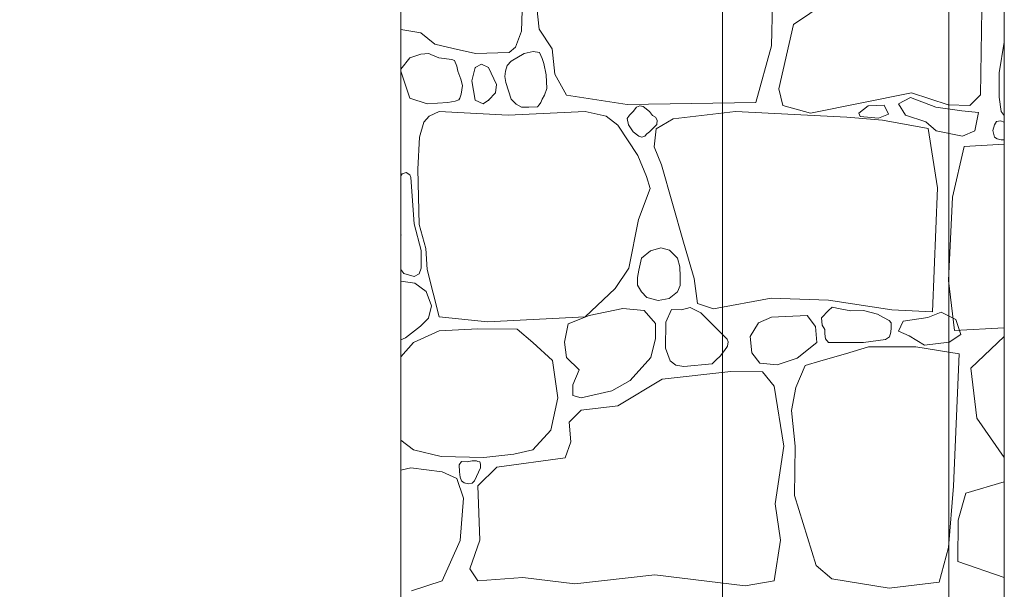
# Model space of a CAD drawing. Header units: millimetres. Extents: x -573548 to 674770, y -184010 to -47794.
# Tile 174 of 181: x 116429 to 118037, y -95080 to -94149. Entities that reach past the tile are written whole.
import ezdxf
from ezdxf.enums import TextEntityAlignment as Align

# ---------------------------------------------------------------- set-up
doc = ezdxf.new("R2010")
doc.units = ezdxf.units.MM
for name, color, linetype, lineweight in [('A.02 RZUT PIWNICY_is$0$_HATCH_Nr_pióra__18', 8, 'Continuous', 9), ('A.02 RZUT PIWNICY_is$0$OBRYS PARTERU#1_Nr_pióra__1', 8, 'Continuous', 9), ('A.02 RZUT PIWNICY_is$0$Structural - Bearing_Nr_pióra__21', 8, 'Continuous', 9), ('A.02 RZUT PIWNICY_is$0$Structural - Grid', 8, 'Continuous', 9), ('A.02 RZUT PIWNICY_is$0$Structural - Grid_Nr_pióra__17', 8, 'Continuous', 9)]:
    doc.layers.add(name, color=color, linetype=linetype, lineweight=lineweight)
doc.styles.add('A.02 RZUT PIWNICY_is$0$STYL_AUTOMATYCZNY_1', font='arial.ttf')

# ---------------------------------------------------------------- blocks, each defined once
blk = doc.blocks.new('*X106')
at = {"layer": 'A.02 RZUT PIWNICY_is$0$_HATCH_Nr_pióra__18'}
for p, q in [((117835.8, -94052.3), (117847.4, -94165)), ((118227.2, -94191.9), (118228.8, -94122.1)), ((118316.3, -94121.3), (118262.7, -94157.2)), ((117818.8, -94167.9), (117819.6, -94134.3)), ((118568.1, -94271.9), (118570.6, -94132.8)), ((118262.7, -94157.2), (118239.1, -94262.4)), ((117621.8, -94165.5), (117654.2, -94171)), ((117654.2, -94171), (117677.1, -94189.2)), ((117808.8, -94194.1), (117818.8, -94167.9)), ((117847.4, -94165), (117868.9, -94196.8)), ((117677.1, -94189.2), (117706.8, -94196.1)), ((117706.8, -94196.1), (117743.5, -94204.4)), ((117798.7, -94202.6), (117808.8, -94194.1)), ((117868.9, -94196.8), (117873, -94238.5)), ((118201.2, -94284.3), (118227.2, -94191.9)), ((118607.3, -94186), (118598.6, -94236.2)), ((117636.5, -94211.7), (117621.8, -94230.2)), ((117654.1, -94205.6), (117636.5, -94211.7)), ((117667.4, -94204.7), (117654.1, -94205.6)), ((117670.3, -94206), (117667.4, -94204.7)), ((117683.5, -94211.7), (117670.3, -94206)), ((117705.1, -94214.2), (117683.5, -94211.7)), ((117743.5, -94204.4), (117798.7, -94202.6)), ((117823.2, -94204.6), (117802, -94217)), ((117837.8, -94201.3), (117823.2, -94204.6)), ((117848.1, -94202.8), (117837.8, -94201.3)), ((117852.3, -94212.9), (117848.1, -94202.8)), ((117855.3, -94220.6), (117852.3, -94212.9)), ((117709.1, -94216.2), (117705.1, -94214.2)), ((117713, -94225.3), (117709.1, -94216.2)), ((117714.5, -94233.1), (117713, -94225.3)), ((117743, -94227.4), (117737.6, -94249.2)), ((117753.1, -94222), (117743, -94227.4)), ((117764.8, -94227.4), (117753.1, -94222)), ((117778, -94255.4), (117764.8, -94227.4)), ((117795.2, -94224.1), (117792.6, -94233.1)), ((117802, -94217), (117795.2, -94224.1)), ((117858.8, -94239.5), (117855.3, -94220.6)), ((117621.8, -94233.1), (117636.5, -94277.3)), ((117719.7, -94246.6), (117714.5, -94233.1)), ((117792.6, -94233.1), (117791.3, -94241.9)), ((117791.3, -94241.9), (117792.9, -94251.7)), ((117859.8, -94261.6), (117858.8, -94239.5)), ((117873, -94238.5), (117892.4, -94272.4)), ((118598.6, -94236.2), (118599.1, -94275.9)), ((117722.3, -94256.7), (117719.7, -94246.6)), ((117720.1, -94270.7), (117722.3, -94256.7)), ((117737.6, -94249.2), (117743, -94281)), ((117776, -94268.6), (117778, -94255.4)), ((117792.9, -94251.7), (117802, -94279)), ((117636.5, -94277.3), (117664.5, -94286.8)), ((117716.1, -94280.4), (117717.8, -94277.3)), ((117717.8, -94277.3), (117720.1, -94270.7)), ((117764.8, -94281), (117776, -94268.6)), ((117852.3, -94279), (117856, -94272.6)), ((117856, -94272.6), (117859.8, -94261.6)), ((117892.4, -94272.4), (117991, -94287.6)), ((118239.1, -94262.4), (118245.3, -94289.3)), ((118290.7, -94301.7), (118455.9, -94268.6)), ((118454.3, -94276.5), (118434.2, -94286.8)), ((118495.6, -94292.2), (118454.3, -94276.5)), ((118455.9, -94268.6), (118515.3, -94288.5)), ((118550.8, -94289.3), (118568.1, -94271.9)), ((118599.1, -94275.9), (118602.4, -94299.1)), ((117664.5, -94286.8), (117698.4, -94284.7)), ((117698.4, -94284.7), (117710.3, -94282.6)), ((117710.3, -94282.6), (117716.1, -94280.4)), ((117743, -94281), (117756, -94286.5)), ((117756, -94286.5), (117764.8, -94281)), ((117802, -94279), (117809.7, -94287.3)), ((117809.7, -94287.3), (117818.4, -94292)), ((117818.4, -94292), (117830.8, -94292.1)), ((117830.8, -94292.1), (117844.5, -94291.8)), ((117844.5, -94291.8), (117847.3, -94288.5)), ((117847.3, -94288.5), (117850.3, -94284.5)), ((117850.3, -94284.5), (117852.3, -94279)), ((117991, -94287.6), (118201.2, -94284.3)), ((118006.5, -94292.1), (118001, -94299.2)), ((118011.8, -94289.9), (118006.5, -94292.1)), ((118017.1, -94290.9), (118011.8, -94289.9)), ((118027.8, -94299.2), (118017.1, -94290.9)), ((118245.3, -94289.3), (118290.7, -94301.7)), ((118369.5, -94302), (118384.7, -94289.8)), ((118384.7, -94289.8), (118411.2, -94288.8)), ((118411.2, -94288.8), (118418, -94303.5)), ((118434.2, -94286.8), (118446, -94305.5)), ((118537.8, -94298.1), (118495.6, -94292.2)), ((118515.3, -94288.5), (118550.8, -94289.3)), ((117667.8, -94306.6), (117659.2, -94316.5)), ((117684.3, -94299.2), (117667.8, -94306.6)), ((117796.6, -94305.4), (117684.3, -94299.2)), ((117922.4, -94299.2), (117796.6, -94305.4)), ((117956.8, -94306.6), (117922.4, -94299.2)), ((117975.8, -94321.5), (117956.8, -94306.6)), ((117995, -94305.3), (117991.5, -94310.7)), ((118001, -94299.2), (117995, -94305.3)), ((118032.4, -94305.7), (118027.8, -94299.2)), ((118037.3, -94308.3), (118032.4, -94305.7)), ((118040.4, -94313.6), (118037.3, -94308.3)), ((118168.1, -94299.2), (118066.2, -94311.2)), ((118350.2, -94308.3), (118168.1, -94299.2)), ((118408.4, -94313.6), (118350.2, -94308.3)), ((118371.9, -94307.4), (118369.5, -94302)), ((118401.9, -94309.9), (118371.9, -94307.4)), ((118418, -94303.5), (118401.9, -94309.9)), ((118446, -94305.5), (118478.9, -94316.3)), ((118565.2, -94301.1), (118537.8, -94298.1)), ((118558.9, -94331), (118565.2, -94301.1)), ((118602.4, -94299.1), (118607.3, -94305.9)), ((117659.2, -94316.5), (117652.1, -94341.3)), ((118008.4, -94371.4), (117975.8, -94321.5)), ((117991.5, -94310.7), (117993.3, -94321.1)), ((117993.3, -94321.1), (118001, -94332.2)), ((118027.8, -94332.2), (118039.6, -94320.7)), ((118066.2, -94311.2), (118038.5, -94327.7)), ((118039.6, -94320.7), (118040.4, -94313.6)), ((118483, -94326.8), (118408.4, -94313.6)), ((118478.9, -94316.3), (118496.1, -94331)), ((118591.5, -94320.9), (118588.7, -94330.1)), ((118594.3, -94315.8), (118591.5, -94320.9)), ((118601, -94314.7), (118594.3, -94315.8)), ((118607.3, -94316.7), (118601, -94314.7)), ((117652.1, -94341.3), (117649.3, -94393.3)), ((118001, -94332.2), (118010.3, -94339.6)), ((118010.3, -94339.6), (118015, -94341)), ((118015, -94341), (118019.9, -94339.5)), ((118019.9, -94339.5), (118023.3, -94336)), ((118023.3, -94336), (118027.8, -94332.2)), ((118038.5, -94327.7), (118035.6, -94357)), ((118498, -94423.9), (118483, -94326.8)), ((118496.1, -94331), (118539.2, -94339.8)), ((118539.2, -94339.8), (118558.9, -94331)), ((118588.7, -94330.1), (118591.5, -94341.1)), ((118591.5, -94341.1), (118595.5, -94344)), ((118035.6, -94357), (118047.4, -94386.3)), ((118541.8, -94356.5), (118522.4, -94439.4)), ((118607.3, -94352.5), (118541.8, -94356.5)), ((118595.5, -94344), (118602.2, -94345.5)), ((118602.2, -94345.5), (118607.3, -94345.8)), ((118022.8, -94405.3), (118008.4, -94371.4)), ((118047.4, -94386.3), (118083.1, -94512.6)), ((117623.5, -94401.1), (117621.8, -94404.2)), ((117630.1, -94398.7), (117623.5, -94401.1)), ((117636.4, -94402.9), (117630.1, -94398.7)), ((117638.1, -94407), (117636.4, -94402.9)), ((117649.3, -94393.3), (117651.3, -94483.7)), ((118028.6, -94425.1), (118022.8, -94405.3)), ((117643.4, -94482.6), (117638.1, -94407)), ((118009.6, -94475.9), (118028.6, -94425.1)), ((118490.1, -94626.5), (118498, -94423.9)), ((118522.4, -94439.4), (118515.9, -94575.1)), ((117654.7, -94526.1), (117643.4, -94482.6)), ((117651.3, -94483.7), (117662.5, -94523.3)), ((117993.9, -94555.1), (118009.6, -94475.9)), ((117621.8, -94501), (117621.9, -94501.4)), ((117621.9, -94501.4), (117621.8, -94501.8)), ((118083.1, -94512.6), (118100.4, -94572)), ((117654.5, -94555.1), (117654.7, -94526.1)), ((117662.5, -94523.3), (117664.5, -94557.6)), ((118029.4, -94526.8), (118014.8, -94538.7)), ((118046.4, -94521.9), (118029.4, -94526.8)), ((118060.2, -94526), (118046.4, -94521.9)), ((118073.5, -94538.7), (118060.2, -94526)), ((118014.8, -94538.7), (118010.1, -94558.2)), ((118077.3, -94553), (118073.5, -94538.7)), ((117621.8, -94557.1), (117626.5, -94563.7)), ((117626.5, -94563.7), (117643.1, -94568.8)), ((117643.1, -94568.8), (117651.6, -94564.4)), ((117651.6, -94564.4), (117654.5, -94555.1)), ((117664.5, -94557.6), (117684.3, -94634.8)), ((117971.6, -94588.6), (117993.9, -94555.1)), ((118010.1, -94558.2), (118008.2, -94570.3)), ((118077.8, -94568.7), (118077.3, -94553)), ((117632.7, -94577.8), (117621.8, -94576.5)), ((117644.4, -94579.7), (117632.7, -94577.8)), ((117662.8, -94593.5), (117644.4, -94579.7)), ((118008.2, -94570.3), (118008, -94582.7)), ((118008, -94582.7), (118014.8, -94593.9)), ((118077.9, -94583.7), (118077.8, -94568.7)), ((118100.4, -94572), (118106.2, -94612.9)), ((118515.9, -94575.1), (118525.9, -94656.8)), ((117671.7, -94616.8), (117662.8, -94593.5)), ((117922.4, -94634.8), (117971.6, -94588.6)), ((118014.8, -94593.9), (118023.5, -94603.3)), ((118059.8, -94604.5), (118073.5, -94593.9)), ((118073.5, -94593.9), (118077.9, -94583.7)), ((118023.5, -94603.3), (118042.1, -94607.9)), ((118042.1, -94607.9), (118059.8, -94604.5)), ((118106.2, -94612.9), (118132.2, -94621.6)), ((118132.2, -94621.6), (118226.3, -94604.2)), ((118226.3, -94604.2), (118320, -94607.5)), ((118320, -94607.5), (118423.7, -94623.2)), ((117667, -94637), (117671.7, -94616.8)), ((117984, -94621.2), (117929.1, -94632.7)), ((118019.1, -94624.1), (117984, -94621.2)), ((118037.7, -94645.5), (118019.1, -94624.1)), ((118063.7, -94622.8), (118054.4, -94643.5)), ((118079.9, -94623.4), (118063.7, -94622.8)), ((118094.3, -94619.7), (118079.9, -94623.4)), ((118111.6, -94628.2), (118094.3, -94619.7)), ((118154.5, -94671.1), (118111.6, -94628.2)), ((118320, -94624.5), (118308.5, -94636.4)), ((118326, -94618.9), (118320, -94624.5)), ((118339, -94621.9), (118326, -94618.9)), ((118356.8, -94624.8), (118339, -94621.9)), ((118377, -94624.5), (118356.8, -94624.8)), ((118399.9, -94630.5), (118377, -94624.5)), ((118409.7, -94635.9), (118399.9, -94630.5)), ((118423.7, -94623.2), (118490.1, -94626.5)), ((118482.4, -94636), (118504.1, -94626.9)), ((118504.1, -94626.9), (118528.2, -94639)), ((117653.7, -94650), (117667, -94637)), ((117684.3, -94634.8), (117763.2, -94643)), ((117763.2, -94643), (117922.4, -94634.8)), ((117894.9, -94646.4), (117888.6, -94676.2)), ((117929.1, -94632.7), (117894.9, -94646.4)), ((118037.3, -94670.3), (118037.7, -94645.5)), ((118054.4, -94643.5), (118053.8, -94686)), ((118205.7, -94644.3), (118191.9, -94666.6)), ((118227.2, -94635.2), (118205.7, -94644.3)), ((118285, -94632.7), (118227.2, -94635.2)), ((118298.6, -94650.5), (118285, -94632.7)), ((118308.5, -94636.4), (118309.5, -94648.2)), ((118419, -94640.5), (118409.7, -94635.9)), ((118422.5, -94644.4), (118419, -94640.5)), ((118422.6, -94652.9), (118422.5, -94644.4)), ((118434.3, -94658.2), (118442.1, -94642)), ((118442.1, -94642), (118482.4, -94636)), ((118528.2, -94639), (118536, -94663.6)), ((117629.3, -94668.8), (117653.7, -94650)), ((117684.3, -94657.5), (117642.2, -94676.9)), ((117747.1, -94654.2), (117684.3, -94657.5)), ((117811.5, -94654.6), (117747.1, -94654.2)), ((117837.1, -94676.9), (117811.5, -94654.6)), ((118300.9, -94676.4), (118298.6, -94650.5)), ((118309.5, -94648.2), (118314.3, -94655.2)), ((118314.3, -94655.2), (118314.1, -94662.5)), ((118314.1, -94662.5), (118315, -94670.9)), ((118419.8, -94667.6), (118421.7, -94659.5)), ((118421.7, -94659.5), (118422.6, -94652.9)), ((118451.7, -94665.5), (118434.3, -94658.2)), ((118525.9, -94656.8), (118607.3, -94652.7)), ((117621.8, -94672.2), (117629.3, -94668.8)), ((117642.2, -94676.9), (117621.8, -94700)), ((117869.3, -94705.8), (117837.1, -94676.9)), ((117888.6, -94676.2), (117892, -94701.3)), ((118030.1, -94701), (118037.3, -94670.3)), ((118156.1, -94675.5), (118154.5, -94671.1)), ((118155.1, -94682.5), (118156.1, -94675.5)), ((118191.9, -94666.6), (118194.6, -94693.4)), ((118268.9, -94702.1), (118300.9, -94676.4)), ((118315, -94670.9), (118320, -94676.5)), ((118320, -94676.5), (118377, -94676.5)), ((118377, -94676.5), (118413.3, -94672)), ((118413.3, -94672), (118419.8, -94667.6)), ((118477, -94681.1), (118451.7, -94665.5)), ((118517.3, -94676.3), (118477, -94681.1)), ((118536, -94663.6), (118517.3, -94676.3)), ((118607.3, -94666.8), (118552.7, -94718.8)), ((118053.8, -94686), (118061.3, -94706.8)), ((118143.4, -94698.7), (118150.3, -94689.5)), ((118150.3, -94689.5), (118155.1, -94682.5)), ((118194.6, -94693.4), (118207.8, -94710.3)), ((118347.7, -94695.1), (118307.7, -94706.6)), ((118385.7, -94683.5), (118347.7, -94695.1)), ((118424.1, -94683.5), (118385.7, -94683.5)), ((118462.5, -94683.5), (118424.1, -94683.5)), ((118533.4, -94695.2), (118462.5, -94683.5)), ((118524, -94911.3), (118533.4, -94695.2)), ((117877.9, -94767.3), (117869.3, -94705.8)), ((117892, -94701.3), (117912.6, -94721.5)), ((117996, -94738.8), (118030.1, -94701)), ((118061.3, -94706.8), (118070.9, -94713.8)), ((118083.9, -94716.1), (118130.2, -94711.7)), ((118130.2, -94711.7), (118136.5, -94704.7)), ((118136.4, -94705), (118143.4, -94698.7)), ((118207.8, -94710.3), (118236.2, -94713.2)), ((118236.2, -94713.2), (118268.9, -94702.1)), ((118307.7, -94706.6), (118282, -94714.3)), ((117912.6, -94721.5), (117902.3, -94745.8)), ((118160.7, -94724), (118048.4, -94736.3)), ((118070.9, -94713.8), (118083.9, -94716.1)), ((118212.3, -94724.8), (118160.7, -94724)), ((118231.3, -94747.8), (118212.3, -94724.8)), ((118282, -94714.3), (118266.9, -94750.2)), ((118552.7, -94718.8), (118562.5, -94800.5)), ((117966.3, -94755.7), (117996, -94738.8)), ((118048.4, -94736.3), (117976.2, -94780.1)), ((117902.3, -94745.8), (117902.7, -94763.2)), ((117915.9, -94766.9), (117966.3, -94755.7)), ((118247.4, -94846.1), (118231.3, -94747.8)), ((118266.9, -94750.2), (118259.4, -94787.8)), ((117866.8, -94819.7), (117877.9, -94767.3)), ((117902.7, -94763.2), (117915.9, -94766.9)), ((117915.9, -94787.1), (117896.5, -94806.9)), ((117976.2, -94780.1), (117915.9, -94787.1)), ((118259.4, -94787.8), (118265.9, -94845.9)), ((117896.5, -94806.9), (117899.4, -94839.1)), ((118562.5, -94800.5), (118607.3, -94864.6)), ((117837.1, -94851.9), (117866.8, -94819.7)), ((117621.8, -94836.3), (117642.2, -94851.9)), ((117899.4, -94839.1), (117889.9, -94865.1)), ((117642.2, -94851.9), (117687.2, -94862.7)), ((117806.1, -94858.9), (117837.1, -94851.9)), ((118232.9, -94940.3), (118247.4, -94846.1)), ((118265.9, -94845.9), (118264.3, -94926.6)), ((117687.2, -94862.7), (117757, -94864.7)), ((117720.8, -94870.9), (117716.9, -94876.7)), ((117729.7, -94871.6), (117720.8, -94870.9)), ((117738.1, -94869.9), (117729.7, -94871.6)), ((117745, -94870.1), (117738.1, -94869.9)), ((117747.1, -94870.9), (117745, -94870.1)), ((117750.5, -94871.4), (117747.1, -94870.9)), ((117751.5, -94875.5), (117750.5, -94871.4)), ((117757, -94864.7), (117806.1, -94858.9)), ((117889.9, -94865.1), (117778.5, -94880.4)), ((117621.8, -94885), (117638.1, -94881.6)), ((117638.1, -94881.6), (117688.9, -94887.8)), ((117688.9, -94887.8), (117713.2, -94899)), ((117716.9, -94876.7), (117717.4, -94887.7)), ((117717.4, -94887.7), (117718.2, -94896.5)), ((117742, -94902.7), (117751.7, -94881.2)), ((117778.5, -94880.4), (117747.1, -94911)), ((117751.7, -94881.2), (117751.5, -94875.5)), ((117713.2, -94899), (117724, -94930.8)), ((117718.2, -94896.5), (117720.8, -94902.7)), ((117720.8, -94902.7), (117725.2, -94905.8)), ((117738.3, -94906.4), (117742, -94902.7)), ((118607.3, -94904.1), (118544.4, -94922.9)), ((117725.2, -94905.8), (117732.1, -94907.3)), ((117732.1, -94907.3), (117738.3, -94906.4)), ((117747.1, -94911), (117750.8, -94999.3)), ((118516.2, -95011.5), (118524, -94911.3)), ((117724, -94930.8), (117718.6, -95000.1)), ((118264.3, -94926.6), (118300.2, -95041)), ((118544.4, -94922.9), (118531.9, -94967)), ((118241.6, -94999.3), (118232.9, -94940.3)), ((118531.9, -94967), (118531.1, -95034.2)), ((117718.6, -95000.1), (117688.9, -95065.8)), ((117750.8, -94999.3), (117734.3, -95046.4)), ((118231.3, -95065.8), (118241.6, -94999.3)), ((118500.6, -95068.4), (118516.2, -95011.5)), ((117734.3, -95046.4), (117747.1, -95065.8)), ((118300.2, -95041), (118325.8, -95062.5)), ((118531.1, -95034.2), (118607.3, -95060.8)), ((117747.1, -95065.8), (117821, -95060.4)), ((117821, -95060.4), (117906, -95071.1)), ((117906, -95071.1), (118036.5, -95056.3)), ((118036.5, -95056.3), (118184.2, -95074)), ((118325.8, -95062.5), (118419.1, -95078.1)), ((117688.9, -95065.8), (117638.9, -95082.3)), ((118184.2, -95074), (118231.3, -95065.8)), ((118419.1, -95078.1), (118500.6, -95068.4))]:
    blk.add_line(p, q, dxfattribs=at)
for p in [(117743, -94227.4), (117764.8, -94281), (118027.8, -94332.2)]:
    blk.add_point(p, dxfattribs=at)
blk = doc.blocks.new('A.02 RZUT PIWNICY_is$0$Wypełnienie_14_1')
at = {"layer": 'A.02 RZUT PIWNICY_is$0$_HATCH_Nr_pióra__18'}
blk.add_blockref('*X106', (0, 0), dxfattribs=at)
blk = doc.blocks.new('A.02 RZUT PIWNICY_is$0$Standardowy znacznik osi_2')
at = {"layer": 'A.02 RZUT PIWNICY_is$0$Structural - Grid_Nr_pióra__17'}
blk.add_line((1000, 0), (17853.1, 0), dxfattribs=at)
at = {"layer": 'A.02 RZUT PIWNICY_is$0$Structural - Grid_Nr_pióra__17', "style": 'A.02 RZUT PIWNICY_is$0$STYL_AUTOMATYCZNY_1'}
for tag, p in [('AC_MarkerText_1_0', (5, -80)), ('AC_MarkerText_1_1', (19358.1, -80))]:
    blk.add_attdef(tag, text='', height=350, rotation=270, dxfattribs=at).set_placement(p, align=Align.TOP_CENTER)
blk = doc.blocks.new('A.02 RZUT PIWNICY_is')
at = {"layer": 'A.02 RZUT PIWNICY_is$0$OBRYS PARTERU#1_Nr_pióra__1'}
blk.add_lwpolyline([(87547.3, -93022.2), (87547.3, -93622.2), (80856, -93622.2), (80856, -97482.2), (80306.7, -97482.2), (80306.7, -101132.2), (82397.3, -101132.2), (82397.3, -105082.2), (87537.3, -105082.2), (87537.3, -105471.8), (106939.7, -105472.5), (118516.4, -105372.5), (118516.4, -93022.2)], close=True, dxfattribs=at)
at = {"layer": 'A.02 RZUT PIWNICY_is$0$Structural - Bearing_Nr_pióra__21'}
blk.add_line((118607.3, -105477.2), (118607.3, -92877.8), dxfattribs=at)
blk.add_lwpolyline([(117621.8, -93967.8), (114233.3, -93967.8), (114233.3, -104498.1), (117621.8, -104498.1)], close=True, dxfattribs=at)
at = {"layer": 'A.02 RZUT PIWNICY_is$0$_HATCH_Nr_pióra__18'}
blk.add_blockref('A.02 RZUT PIWNICY_is$0$Wypełnienie_14_1', (0, 0), dxfattribs=at)
at = {"layer": 'A.02 RZUT PIWNICY_is$0$Structural - Grid', "zscale": 1000, "rotation": 90}
blk.add_blockref('A.02 RZUT PIWNICY_is$0$Standardowy znacznik osi_2', (118146.9, -108395.1), dxfattribs=at)

msp = doc.modelspace()

# ---------------------------------------------------------------- block references
at = {"ltscale": 10}
msp.add_blockref('A.02 RZUT PIWNICY_is', (-570.227, 0), dxfattribs=at)

doc.saveas('drawing.dxf')
